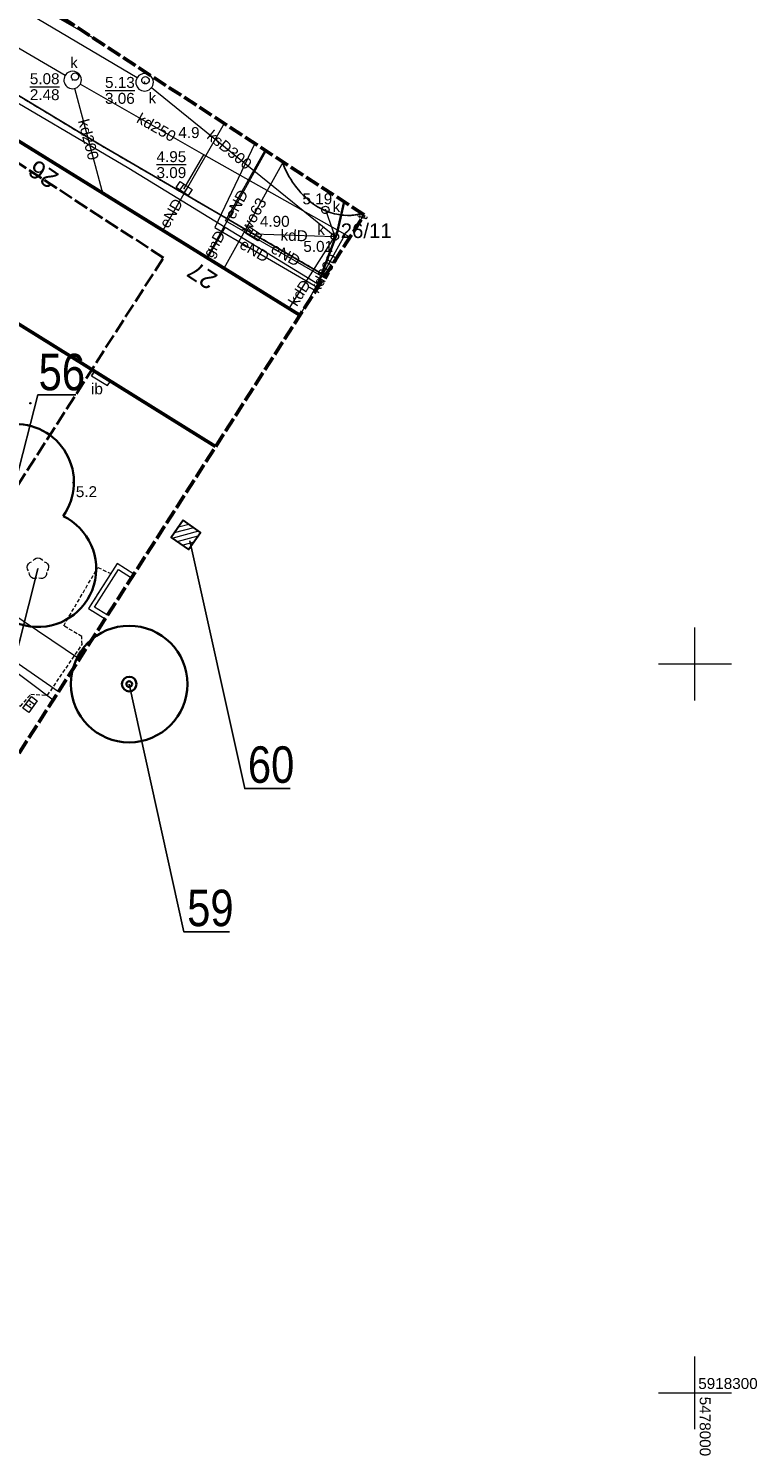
# Model space of a CAD drawing. Extents: x 5477758 to 5478353, y 5918276 to 5918502.
# Tile 55 of 127: x 5477954 to 5478004, y 5918296 to 5918394. Entities that reach past the tile are written whole.
import ezdxf
from ezdxf.enums import TextEntityAlignment as Align

# ---------------------------------------------------------------- set-up
doc = ezdxf.new("R2010")
doc.units = 0
doc.header["$LTSCALE"] = 0.25
doc.header["$PDSIZE"] = 0.75
for name, pattern in [('PRZER1-1', [2, 1, -1]), ('PRZER2-1', [3, 2, -1]), ('PRZER3-1', [4, 3, -1]), ('PRZER4-1', [5, 4, -1])]:
    doc.linetypes.add(name, pattern=pattern)
doc.layers.get('0').update_dxf_attribs({"linetype": 'CONTINUOUS', "lineweight": 13})
for name, color, linetype, lineweight in [('FrameItemsLayer$', 7, 'CONTINUOUS', 0), ('GEPADR_O', 252, 'CONTINUOUS', 18), ('GEPPGD', 252, 'CONTINUOUS', 18), ('GESBZO', 252, 'CONTINUOUS', 50), ('GESDZI', 30, 'CONTINUOUS', 35), ('GESDZI_O', 30, 'CONTINUOUS', 35), ('GESUZY', 252, 'PRZER1-1', 18), ('GSLKRW', 252, 'CONTINUOUS', 25), ('GSPPRB', 252, 'CONTINUOUS', 20), ('GSPRDL', 252, 'CONTINUOUS', 18), ('GSPWPN', 252, 'CONTINUOUS', 13), ('GSPWPN_O', 252, 'CONTINUOUS', 13), ('GSSDSO', 252, 'CONTINUOUS', 18), ('GSSIIN', 252, 'CONTINUOUS', 18), ('GSSIIN_O', 252, 'CONTINUOUS', 18), ('GSSKOA', 252, 'PRZER3-1', 18), ('GSSKOD', 252, 'PRZER2-1', 18), ('GULEPR', 252, 'CONTINUOUS', 18), ('GULEPR_O', 252, 'CONTINUOUS', 18), ('GULGPR', 252, 'CONTINUOUS', 18), ('GULGPR_O', 252, 'CONTINUOUS', 18), ('GULKPR', 252, 'CONTINUOUS', 18), ('GULKPR_O', 252, 'CONTINUOUS', 18), ('GULTPR', 252, 'CONTINUOUS', 18), ('GULTPR_O', 252, 'CONTINUOUS', 18), ('GULWPR', 252, 'CONTINUOUS', 18), ('GULWPR_O', 252, 'CONTINUOUS', 18), ('GUPIWZ', 252, 'CONTINUOUS', 18), ('GUPIWZ_O', 252, 'CONTINUOUS', 18), ('GUPKKS', 252, 'CONTINUOUS', 18), ('GUPKSD', 252, 'CONTINUOUS', 18), ('GUPPRZ', 252, 'CONTINUOUS', 18), ('GUPPRZ_O', 252, 'CONTINUOUS', 18), ('GUSIKP', 252, 'CONTINUOUS', 18), ('krzyże', 252, 'CONTINUOUS', 13), ('OT_Rzedna', 252, 'CONTINUOUS', 18), ('pomiar', 252, 'CONTINUOUS', 18), ('zakres', 252, 'PRZER4-1', 50), ('ZZ_drzewo-nanoszone-recznie', 24, 'CONTINUOUS', 35), ('ZZ_grupa', 60, 'CONTINUOUS', 30), ('ZZ_grupa-krzewow-szraf', 60, 'CONTINUOUS', 13), ('ZZ_korona', 94, 'CONTINUOUS', 35), ('ZZ_numer-inwentaryzacyjny', 5, 'CONTINUOUS', 25)]:
    doc.layers.add(name, color=color, linetype=linetype, lineweight=lineweight)
doc.layers.add('kołnierz', color=252, linetype='CONTINUOUS', lineweight=70, plot=False)
doc.styles.add('GEO-INFO', font='arial.ttf')
doc.styles.add('zielen', font='ARIALN.TTF', dxfattribs={"height": 2.5})

# ---------------------------------------------------------------- blocks, each defined once
blk = doc.blocks.new('POINT')
at = {"color": 0}
blk.add_point((0, 0), dxfattribs=at)
blk = doc.blocks.new('EPPGN')
blk.add_hatch(color=0).paths.add_polyline_path([(0, -0.09), (0.027812, -0.085595), (0.052901, -0.072812), (0.072812, -0.052901), (0.085595, -0.027812), (0.09, 0), (0.085595, 0.027812), (0.072812, 0.052901), (0.052901, 0.072812), (0.027812, 0.085595), (0, 0.09), (-0.027812, 0.085595), (-0.052901, 0.072812), (-0.072812, 0.052901), (-0.085595, 0.027812), (-0.09, 0), (-0.085595, -0.027812), (-0.072812, -0.052901), (-0.052901, -0.072812), (-0.027812, -0.085595)])
blk = doc.blocks.new('SUUS05')
at = {"color": 0}
blk.add_lwpolyline([(0.5, -0.25), (-0.5, -0.25), (-0.5, 0.25), (0.5, 0.25)], close=True, dxfattribs=at)
for points in [[(-0.175, -0.25), (-0.175, 0.25)], [(0.175, -0.25), (0.175, 0.25)]]:
    blk.add_lwpolyline(points, dxfattribs=at)
blk = doc.blocks.new('KOLO')
blk.add_hatch(color=0).paths.add_polyline_path([(-0.5, 0), (-0.482963, -0.12941), (-0.433013, -0.25), (-0.353553, -0.353553), (-0.25, -0.433013), (-0.12941, -0.482963), (0, -0.5), (0.12941, -0.482963), (0.25, -0.433013), (0.353553, -0.353553), (0.433013, -0.25), (0.482963, -0.12941), (0.5, 0), (0.482963, 0.12941), (0.433013, 0.25), (0.353553, 0.353553), (0.25, 0.433013), (0.12941, 0.482963), (0, 0.5), (-0.12941, 0.482963), (-0.25, 0.433013), (-0.353553, 0.353553), (-0.433013, 0.25), (-0.482963, 0.12941)])
blk = doc.blocks.new('OKRAG_PELNY')
at = {"color": 0}
blk.add_lwpolyline([(0, 0.5), (0.12941, 0.482963), (0.25, 0.433013), (0.353553, 0.353553), (0.433013, 0.25), (0.482963, 0.12941), (0.5, 0), (0.482963, -0.12941), (0.433013, -0.25), (0.353553, -0.353553), (0.25, -0.433013), (0.12941, -0.482963), (0, -0.5), (-0.12941, -0.482963), (-0.25, -0.433013), (-0.353553, -0.353553), (-0.433013, -0.25), (-0.482963, -0.12941), (-0.5, 0), (-0.482963, 0.12941), (-0.433013, 0.25), (-0.353553, 0.353553), (-0.25, 0.433013), (-0.12941, 0.482963)], close=True, dxfattribs=at)
blk = doc.blocks.new('OTRN')
at = {"linetype": 'Continuous', "lineweight": 13}
blk.add_hatch(color=0, dxfattribs=at).paths.add_polyline_path([(0, -0.09, 1), (0, 0.09, 1)])
at = {"color": 0, "linetype": 'Continuous', "lineweight": 13}
blk.add_circle((0, 0), 0.0906, dxfattribs=at)
blk = doc.blocks.new('drzewo-odreczne')
at = {"layer": 'ZZ_drzewo-nanoszone-recznie', "linetype": 'Continuous'}
for radius in [0.502, 0.196]:
    blk.add_circle((0, 0), radius, dxfattribs=at)
blk = doc.blocks.new('SPDLP')
blk.add_hatch(color=0).paths.add_polyline_path([(0, -0.09), (0.027812, -0.085595), (0.052901, -0.072812), (0.072812, -0.052901), (0.085595, -0.027812), (0.09, 0), (0.085595, 0.027812), (0.072812, 0.052901), (0.052901, 0.072812), (0.027812, 0.085595), (0, 0.09), (-0.027812, 0.085595), (-0.052901, 0.072812), (-0.072812, 0.052901), (-0.085595, 0.027812), (-0.09, 0), (-0.085595, -0.027812), (-0.072812, -0.052901), (-0.052901, -0.072812), (-0.027812, -0.085595)])
at = {"color": 0}
for points in [[(-1.271938, -0.268652), (-1.40916, -0.048001), (-1.462858, 0.20623), (-1.426585, 0.463525), (-1.304695, 0.693003), (-1.11182, 0.867117), (-0.871109, 0.964971)], [(-0.648554, 1.126667), (-0.481106, 1.325358), (-0.255912, 1.454989), (0, 1.5), (0.255912, 1.454989), (0.481106, 1.325358), (0.648554, 1.126667)], [(0.871109, 0.964971), (1.11182, 0.867117), (1.304695, 0.693003), (1.426585, 0.463525), (1.462858, 0.20623), (1.40916, -0.048001), (1.271938, -0.268652)], [(-0.137547, -1.292703), (-0.389802, -1.355024), (-0.648184, -1.327532), (-0.881678, -1.213525), (-1.062258, -1.026689), (-1.168249, -0.78945), (-1.186929, -0.530282)], [(1.186929, -0.530282), (1.168249, -0.78945), (1.062258, -1.026689), (0.881678, -1.213525), (0.648184, -1.327532), (0.389802, -1.355024), (0.137547, -1.292703)]]:
    blk.add_lwpolyline(points, dxfattribs=at)

msp = doc.modelspace()

# ---------------------------------------------------------------- hatches: boundary and pattern name
at = {"layer": 'ZZ_grupa-krzewow-szraf'}
h = msp.add_hatch(dxfattribs=at)
h.set_pattern_fill('ANSI31', color=256, scale=0.1, angle=90)
h.set_pattern_definition([(194.933, (5477837.84446, 5918344.9947), (0.08181636, -0.3067773), [])])
h.paths.add_polyline_path([(5477964.894, 5918359.858), (5477964.068, 5918358.676), (5477965.265, 5918357.84), (5477966.091, 5918359.022)])

# ---------------------------------------------------------------- linework, layer by layer
msp.add_line((5477958.61, 5918369.77), (5477958.81, 5918370.07))
at = {"layer": 'FrameItemsLayer$', "color": 7, "linetype": 'Continuous', "lineweight": 18}
for points in [[(5478000, 5918347.5), (5478000, 5918352.5)], [(5477997.5, 5918350), (5478002.5, 5918350)], [(5478000, 5918297.5), (5478000, 5918302.5)], [(5477997.5, 5918300), (5478002.5, 5918300)]]:
    msp.add_lwpolyline(points, dxfattribs=at)
at = {"layer": 'GESBZO', "linetype": 'Continuous', "lineweight": 50}
for points in [[(5477911.982, 5918399.231), (5477917.56, 5918408.197), (5477972.897, 5918373.915)], [(5477967.119, 5918364.903), (5477911.982, 5918399.231)]]:
    msp.add_lwpolyline(points, dxfattribs=at)
at = {"layer": 'GESDZI', "linetype": 'Continuous'}
for points in [[(5477958.503, 5918401.94), (5477950.46, 5918406.9), (5477941.35, 5918412.22), (5477918.68, 5918425.35), (5477913.96, 5918422.85), (5477922.92, 5918418.17), (5477916.33, 5918408.95), (5477972.897, 5918373.915)], [(5477972.897, 5918373.915), (5477916.33, 5918408.95), (5477901.96, 5918388.82), (5477899.13, 5918390.84), (5477865.49, 5918345.57), (5477927.041, 5918302.392)], [(5477975.94, 5918381.692), (5477975.44, 5918379.49), (5477973.979, 5918375.604)], [(5477973.979, 5918375.604), (5477975.44, 5918379.49), (5477975.94, 5918381.692)]]:
    msp.add_lwpolyline(points, dxfattribs=at)
at = {"layer": 'GESUZY', "linetype": 'PRZER1-1', "lineweight": 18, "ltscale": 0.5}
for points in [[(5477927.041, 5918302.392), (5477865.49, 5918345.57), (5477899.13, 5918390.84), (5477901.96, 5918388.82), (5477916.33, 5918408.95), (5477972.897, 5918373.915)], [(5477972.897, 5918373.915), (5477916.33, 5918408.95), (5477901.96, 5918388.82), (5477899.13, 5918390.84), (5477865.49, 5918345.57), (5477927.041, 5918302.392)]]:
    msp.add_lwpolyline(points, dxfattribs=at)
at = {"layer": 'GSLKRW', "linetype": 'Continuous', "lineweight": 25}
msp.add_lwpolyline([(5477974.636, 5918376.629), (5477959.233, 5918385.576), (5477951.149, 5918390.455), (5477931.59, 5918402.551), (5477916.923, 5918411.582)], dxfattribs=at)
msp.add_lwpolyline([(5477971.657, 5918384.49, 0.142611), (5477973.83, 5918381.537, 0.148813), (5477976.231, 5918380.756, 0.061403), (5477977.155, 5918380.898)], format="xyb", dxfattribs=at)
at = {"layer": 'GSPPRB', "linetype": 'Continuous', "lineweight": 20}
for p in [(5477966.314, 5918384.927), (5477959.334, 5918382.456), (5477977.215, 5918380.832), (5477963.492, 5918379.738), (5477976.01, 5918379.457), (5477966.517, 5918377.864), (5477966.565, 5918377.834), (5477967.681, 5918377.132), (5477973.028, 5918374.13)]:
    msp.add_point(p, dxfattribs=at)
at = {"layer": 'GSSDSO', "linetype": 'Continuous', "lineweight": 18}
for points in [[(5477961.516, 5918356.165), (5477960.367, 5918356.894), (5477958.394, 5918353.802), (5477959.543, 5918353.087)], [(5477959.705, 5918353.34), (5477958.81, 5918353.897), (5477960.459, 5918356.48), (5477961.354, 5918355.912)]]:
    msp.add_lwpolyline(points, dxfattribs=at)
at = {"layer": 'GSSIIN', "linetype": 'Continuous', "lineweight": 18}
msp.add_lwpolyline([(5477959.711, 5918369.093), (5477959.899, 5918369.398), (5477958.813, 5918370.074), (5477958.61, 5918369.77)], close=True, dxfattribs=at)
at = {"layer": 'GSSKOA', "linetype": 'PRZER3-1', "lineweight": 18, "ltscale": 0.5}
msp.add_lwpolyline([(5477974.636, 5918376.629), (5477959.233, 5918385.576), (5477951.149, 5918390.455), (5477931.59, 5918402.551), (5477916.923, 5918411.582)], dxfattribs=at)
msp.add_lwpolyline([(5477971.657, 5918384.49, 0.142611), (5477973.83, 5918381.537, 0.148813), (5477976.231, 5918380.756, 0.061403), (5477977.155, 5918380.898)], format="xyb", dxfattribs=at)
at = {"layer": 'GSSKOD', "linetype": 'PRZER2-1', "lineweight": 18, "ltscale": 0.5}
msp.add_lwpolyline([(5477909.644, 5918410.498, -0.138117), (5477912.469, 5918412.502, -0.17002), (5477916.923, 5918411.582), (5477931.59, 5918402.551), (5477951.149, 5918390.455), (5477959.233, 5918385.576), (5477974.636, 5918376.629)], format="xyb", dxfattribs=at)
for points in [[(5477972.895, 5918373.912), (5477917.56, 5918408.197)], [(5477919.712, 5918371.162), (5477940.619, 5918356.896), (5477940.505, 5918356.73), (5477940.956, 5918356.429), (5477953.729, 5918347.096), (5477954.44, 5918347.914), (5477955.591, 5918347.853), (5477957.953, 5918351.321), (5477957.936, 5918351.88), (5477956.696, 5918352.617), (5477959.044, 5918356.623), (5477959.921, 5918356.195), (5477958.394, 5918353.802), (5477959.543, 5918353.087)]]:
    msp.add_lwpolyline(points, dxfattribs=at)
at = {"layer": 'GULEPR', "linetype": 'Continuous', "lineweight": 18}
for points in [[(5477967.709, 5918387.069), (5477963.492, 5918379.738)], [(5477969.809, 5918385.698), (5477967.053, 5918379.937), (5477974.123, 5918375.828)], [(5477966.517, 5918377.864), (5477970.593, 5918385.185)], [(5477974.552, 5918376.497), (5477967.786, 5918380.387), (5477970.527, 5918385.228)], [(5477955.967, 5918347.509), (5477939.89, 5918359.601), (5477937.287, 5918356.02)]]:
    msp.add_lwpolyline(points, dxfattribs=at)
at = {"layer": 'GULGPR', "linetype": 'Continuous', "lineweight": 18}
for points in [[(5477891.124, 5918425.698), (5477899.646, 5918420.458), (5477911.206, 5918413.431), (5477941.239, 5918395.738), (5477961.161, 5918384.007), (5477967.774, 5918379.961), (5477974.238, 5918376.007)], [(5477967.774, 5918379.961), (5477966.565, 5918377.834)]]:
    msp.add_lwpolyline(points, dxfattribs=at)
at = {"layer": 'GULKPR', "linetype": 'Continuous', "lineweight": 18}
for points in [[(5477956.789, 5918390.358), (5477947.622, 5918395.734), (5477945.657, 5918396.892), (5477932.951, 5918404.334), (5477930.059, 5918406.036), (5477923.516, 5918409.832), (5477920.145, 5918411.846), (5477914.819, 5918414.967), (5477910.792, 5918417.059)], [(5477961.729, 5918390.199), (5477934.013, 5918406.601)], [(5477976.332, 5918379.274), (5477976.01, 5918379.457), (5477966.314, 5918384.927), (5477957.828, 5918389.757)], [(5477959.334, 5918382.456), (5477957.461, 5918389.474)], [(5477975.297, 5918379.309), (5477962.711, 5918389.516)], [(5477964.954, 5918382.613), (5477966.314, 5918384.927)], [(5477974.649, 5918381.143), (5477975.297, 5918379.309)], [(5477969.717, 5918379.494), (5477975.297, 5918379.309)], [(5477972.126, 5918374.316), (5477975.297, 5918379.309)], [(5477973.028, 5918374.13), (5477976.01, 5918379.457)]]:
    msp.add_lwpolyline(points, dxfattribs=at)
at = {"layer": 'GULTPR', "linetype": 'Continuous', "lineweight": 18}
msp.add_lwpolyline([(5477977.229, 5918380.85), (5477977.215, 5918380.832), (5477977.102, 5918380.475)], dxfattribs=at)
at = {"layer": 'GULWPR', "linetype": 'Continuous', "lineweight": 18}
for points in [[(5477894.488, 5918431.165), (5477897.208, 5918429.641), (5477922.238, 5918414.33), (5477935.328, 5918406.317), (5477940.653, 5918403.243), (5477944.829, 5918400.897), (5477958.681, 5918392.967)], [(5477971.742, 5918384.435), (5477967.681, 5918377.132)], [(5477957.77, 5918350.321), (5477940.475, 5918361.981), (5477936.533, 5918356.547)], [(5477956.335, 5918348.083), (5477942.452, 5918357.699), (5477939.828, 5918354.12)]]:
    msp.add_lwpolyline(points, dxfattribs=at)
at = {"layer": 'GUPPRZ_O', "linetype": 'Continuous', "lineweight": 9, "flags": 128}
for points in [[(5477954.372, 5918389.593), (5477956.411, 5918389.593)], [(5477959.531, 5918389.34), (5477961.57, 5918389.34)], [(5477963.063, 5918384.247), (5477965.101, 5918384.247)]]:
    msp.add_lwpolyline(points, dxfattribs=at)
at = {"layer": 'GUSIKP', "linetype": 'Continuous', "lineweight": 18}
for points in [[(5477957.907, 5918390.054, 0.57735), (5477957.007, 5918390.574, 1.732051)], [(5477962.845, 5918389.894, 0.57735), (5477961.945, 5918390.413, 1.732051)]]:
    msp.add_lwpolyline(points, format="xyb", close=True, dxfattribs=at)
at = {"layer": 'kołnierz', "linetype": 'PRZER4-1', "lineweight": 50}
msp.add_lwpolyline([(5477977.309, 5918380.798), (5477954.837, 5918395.479), (5477993.178, 5918463.057), (5477934.574, 5918496.308), (5477890.354, 5918424.446), (5477901.969, 5918417.467), (5477859.483, 5918348.301), (5477882.168, 5918332.75), (5477926.647, 5918301.778)], close=True, dxfattribs=at)
at = {"layer": 'krzyże'}
msp.add_line((5477958.61, 5918369.77), (5477958.81, 5918370.07), dxfattribs=at)
at = {"layer": 'zakres', "linetype": 'PRZER4-1', "lineweight": 40}
msp.add_lwpolyline([(5477963.54, 5918377.848), (5477941.504, 5918392.244), (5477979.546, 5918459.295), (5477938.033, 5918482.848), (5477904.167, 5918427.813), (5477915.775, 5918420.837), (5477872.982, 5918351.171), (5477887.852, 5918340.978), (5477923.836, 5918315.921)], close=True, dxfattribs=at)
at = {"layer": 'ZZ_grupa'}
msp.add_lwpolyline([(5477964.894, 5918359.858), (5477964.068, 5918358.676), (5477965.265, 5918357.84), (5477966.091, 5918359.022)], close=True, dxfattribs=at)
at = {"layer": 'ZZ_korona'}
msp.add_circle((5477961.189, 5918348.618, 10.12), 4, dxfattribs=at)
for centre, start, end in [((5477953.396, 5918362.459, 10.12), 324.51362, 159.90554), ((5477954.928, 5918356.528, 10.12), 181.46632, 64.45356)]:
    msp.add_arc(centre, 4, start, end, dxfattribs=at)
at = {"layer": 'ZZ_numer-inwentaryzacyjny', "elevation": 10.12}
for points in [[(5477953.396, 5918362.459), (5477954.915, 5918368.454), (5477957.522, 5918368.454)], [(5477965.354, 5918358.45), (5477969.112, 5918341.446), (5477972.237, 5918341.446)], [(5477961.189, 5918348.618), (5477964.947, 5918331.614), (5477968.071, 5918331.614)]]:
    msp.add_lwpolyline(points, dxfattribs=at)
at = {"layer": 'ZZ_numer-inwentaryzacyjny'}
msp.add_lwpolyline([(5477954.928, 5918356.528), (5477952.33, 5918346.277), (5477949.206, 5918346.277)], dxfattribs=at)

# ---------------------------------------------------------------- block references
at = {"layer": 'GEPPGD', "lineweight": 18, "xscale": 0.5, "yscale": 0.5}
msp.add_blockref('EPPGN', (5477975.44, 5918379.49), dxfattribs=at)
at = {"layer": 'GSPRDL', "color": 96, "lineweight": 18, "true_color": 0x008000, "xscale": 0.5, "yscale": 0.5}
msp.add_blockref('SPDLP', (5477954.928, 5918356.528), dxfattribs=at)
at = {"layer": 'GSPWPN', "lineweight": 13, "xscale": 0.09, "yscale": 0.09}
msp.add_blockref('KOLO', (5477966.096, 5918386.807), dxfattribs=at)
at = {"layer": 'GUPIWZ', "lineweight": 18, "xscale": 0.5, "yscale": 0.5}
for p in [(5477957.478, 5918390.283), (5477962.306, 5918390.033), (5477974.649, 5918381.143), (5477975.297, 5918379.309)]:
    msp.add_blockref('OKRAG_PELNY', p, dxfattribs=at)
at = {"layer": 'GUPKKS', "lineweight": 18}
for p, rotation in [((5477964.954, 5918382.613), 325.9574116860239), ((5477969.717, 5918379.494), 327.3194470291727), ((5477954.387, 5918347.221), 53.71135619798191)]:
    msp.add_blockref('SUUS05', p, dxfattribs=dict(at, rotation=rotation))
at = {"layer": 'GUPKSD', "lineweight": 18, "xscale": 0.5, "yscale": 0.5}
for p in [(5477974.649, 5918381.143), (5477975.297, 5918379.309)]:
    msp.add_blockref('POINT', p, dxfattribs=at)
at = {"layer": 'GUPPRZ', "lineweight": 18}
for p in [(5477957.307, 5918390.054), (5477962.245, 5918389.894), (5477964.954, 5918382.613), (5477974.649, 5918381.143), (5477969.717, 5918379.494), (5477975.297, 5918379.309), (5477954.399, 5918347.214)]:
    msp.add_blockref('POINT', p, dxfattribs=at)
at = {"layer": 'OT_Rzedna', "color": 7, "linetype": 'Continuous', "xscale": 0.5, "yscale": 0.5, "zscale": 0.5}
for p in [(5477954.41, 5918367.882), (5477957.376, 5918362.433)]:
    msp.add_blockref('OTRN', p, dxfattribs=at)
at = {"layer": 'ZZ_drzewo-nanoszone-recznie', "rotation": 98.49156574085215}
msp.add_blockref('drzewo-odreczne', (5477961.189, 5918348.618, 10.12), dxfattribs=at)

# ---------------------------------------------------------------- texts
at = {"layer": 'FrameItemsLayer$', "color": 7, "linetype": 'Continuous', "lineweight": 0, "style": 'GEO-INFO'}
msp.add_text('5918300', height=0.75, dxfattribs=at).set_placement((5478000.228, 5918301.012, 21474836.47), align=Align.TOP_LEFT)
msp.add_text('5478000', height=0.75, rotation=270, dxfattribs=at).set_placement((5478001.078, 5918295.652, 21474836.47), align=Align.TOP_RIGHT)
at = {"layer": 'GEPADR_O', "linetype": 'Continuous', "lineweight": 0, "style": 'GEO-INFO'}
for s, rotation, p in [('26', 145.76007, (5477955.745, 5918382.528)), ('27', 146.79774, (5477966.666, 5918375.588))]:
    msp.add_text(s, height=1.25, rotation=rotation, dxfattribs=at).set_placement(p, align=Align.TOP_LEFT)
at = {"layer": 'GESDZI_O', "linetype": 'Continuous', "lineweight": 0, "style": 'GEO-INFO'}
msp.add_text('26/11', height=1, dxfattribs=at).set_placement((5477977.449, 5918379.713), align=Align.MIDDLE_CENTER)
at = {"layer": 'GSPWPN_O', "linetype": 'Continuous', "lineweight": 0, "style": 'GEO-INFO'}
msp.add_text('4.9', height=0.75, dxfattribs=at).set_placement((5477964.558, 5918386.071))
at = {"layer": 'GSSIIN_O', "linetype": 'Continuous', "lineweight": 0, "style": 'GEO-INFO'}
msp.add_text('ib', height=0.75, dxfattribs=at).set_placement((5477958.98, 5918368.884), align=Align.MIDDLE)
at = {"layer": 'GULEPR_O', "linetype": 'Continuous', "lineweight": 0, "style": 'GEO-INFO'}
for rotation, p in [(60.09067, (5477964.065, 5918380.912)), (60.88925, (5477968.555, 5918381.525)), (329.83926, (5477969.787, 5918378.355)), (330.10342, (5477971.929, 5918378.07))]:
    msp.add_text('eND', height=0.75, rotation=rotation, dxfattribs=at).set_placement(p, align=Align.MIDDLE_CENTER)
at = {"layer": 'GULGPR_O', "linetype": 'Continuous', "lineweight": 0, "style": 'GEO-INFO'}
msp.add_text('gnD', height=0.75, rotation=60.37823, dxfattribs=at).set_placement((5477967.122, 5918378.744), align=Align.MIDDLE)
at = {"layer": 'GULKPR_O', "linetype": 'Continuous', "lineweight": 0, "style": 'GEO-INFO'}
for s, rotation, p in [('kd250', 330.56954, (5477963.058, 5918386.802)), ('kd200', 284.94266, (5477958.398, 5918385.965)), ('ksD300', 320.9581, (5477968.071, 5918385.265))]:
    msp.add_text(s, height=0.75, rotation=rotation, dxfattribs=at).set_placement(p, align=Align.MIDDLE_CENTER)
for s, rotation, p in [('kdD', 358.10548, (5477972.507, 5918379.401)), ('kd200', 60.76165, (5477974.519, 5918376.793)), ('kdD', 57.58709, (5477972.857, 5918375.466))]:
    msp.add_text(s, height=0.75, rotation=rotation, dxfattribs=at).set_placement(p, align=Align.MIDDLE)
at = {"layer": 'GULTPR_O', "linetype": 'Continuous', "lineweight": 0, "style": 'GEO-INFO'}
msp.add_text('t', height=0.75, rotation=72.44912, dxfattribs=at).set_placement((5477977.159, 5918380.653), align=Align.MIDDLE_CENTER)
at = {"layer": 'GULWPR_O', "linetype": 'Continuous', "lineweight": 0, "style": 'GEO-INFO'}
msp.add_text('wo63', height=0.75, rotation=60.92428, dxfattribs=at).set_placement((5477969.711, 5918380.783), align=Align.MIDDLE_CENTER)
at = {"layer": 'GUPIWZ_O', "linetype": 'Continuous', "lineweight": 0, "style": 'GEO-INFO'}
for p in [(5477957.661, 5918390.872), (5477963.039, 5918388.45), (5477975.669, 5918380.987), (5477974.612, 5918379.419)]:
    msp.add_text('k', height=0.75, dxfattribs=at).set_placement(p, align=Align.RIGHT)
at = {"layer": 'GUPPRZ_O', "linetype": 'Continuous', "lineweight": 0, "style": 'GEO-INFO'}
for s, p in [('5.08', (5477954.372, 5918389.765)), ('5.13', (5477959.531, 5918389.512)), ('2.48', (5477954.372, 5918388.67)), ('3.06', (5477959.531, 5918388.417)), ('4.95', (5477963.063, 5918384.42)), ('3.09', (5477963.063, 5918383.325))]:
    msp.add_text(s, height=0.75, dxfattribs=at).set_placement(p)
for s, p in [('5.19', (5477973.079, 5918381.902)), ('4.90', (5477970.155, 5918380.357)), ('5.01', (5477973.133, 5918378.639))]:
    msp.add_text(s, height=0.75, dxfattribs=at).set_placement(p, align=Align.MIDDLE_LEFT)
at = {"layer": 'pomiar', "color": 7, "style": 'GEO-INFO'}
msp.add_text('5.2', height=0.75, dxfattribs=at).set_placement((5477957.528, 5918362.187), align=Align.TOP_LEFT)
at = {"layer": 'ZZ_numer-inwentaryzacyjny', "linetype": 'Continuous', "char_height": 2.5, "width": 3.31586, "attachment_point": 1, "style": 'zielen'}
for s, insert in [('56', (5477954.975, 5918371.271, 10.12)), ('60', (5477969.331, 5918344.343, 10.12)), ('59', (5477965.166, 5918334.511, 10.12))]:
    msp.add_mtext(s, dxfattribs=dict(at, insert=insert))

doc.saveas('drawing.dxf')
